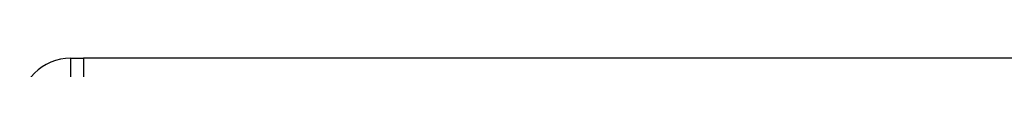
# Model space of a CAD drawing. Header units: millimetres. Extents: x 0 to 420, y 0 to 300.
# Tile 54 of 73: x 258.4713 to 264.5294, y 166.3346 to 166.4051. Entities that reach past the tile are written whole.
import ezdxf

# ---------------------------------------------------------------- set-up
doc = ezdxf.new("R2010")
doc.units = ezdxf.units.MM

msp = doc.modelspace()

# ---------------------------------------------------------------- linework, layer by layer
at = {"color": 7, "linetype": 'Continuous', "lineweight": 25}
for p, q in [((258.7845, 166.4051), (258.7845, 166.0135)), ((258.7845, 166.4051), (258.8629, 166.4051)), ((275.2293, 166.4051), (258.8629, 166.4051)), ((258.8629, 166.4051), (258.8629, 166.0135)), ((258.8629, 166.4051), (258.8629, 166.0135))]:
    msp.add_line(p, q, dxfattribs=at)
msp.add_arc((258.7845, 166.0918), 0.3132, 90, 180, dxfattribs=at)

doc.saveas('drawing.dxf')
